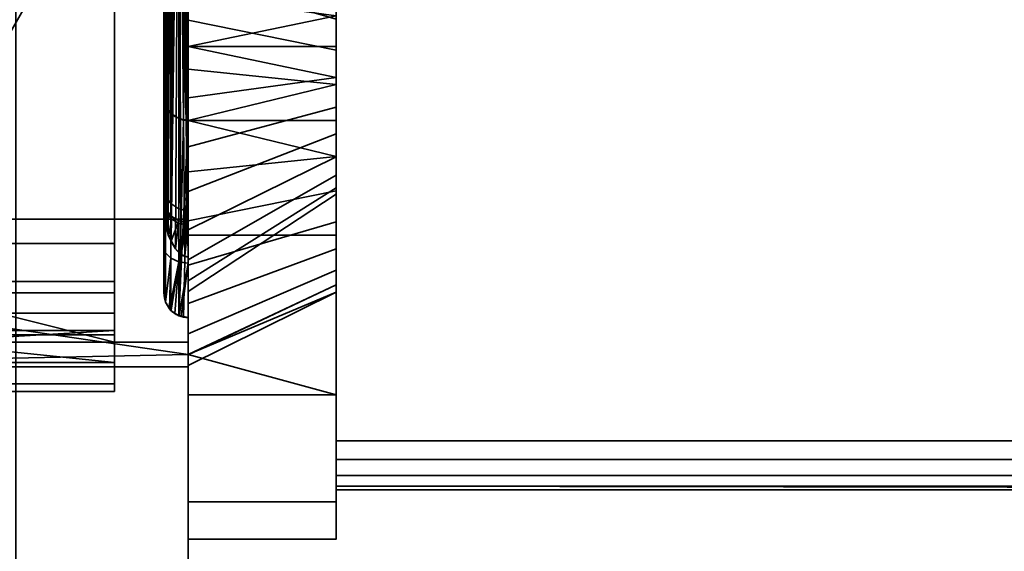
# Model space of a CAD drawing. Header units: millimetres. Extents: x -587 to 3688, y -115 to 120.
# Tile 86 of 246: x -412 to -392, y -39 to -28. Entities that reach past the tile are written whole.
import ezdxf

# ---------------------------------------------------------------- set-up
doc = ezdxf.new("R2010")
doc.units = ezdxf.units.MM
doc.layers.add('151', color=7, linetype='Continuous', true_color=0xffffff)

# ---------------------------------------------------------------- blocks, each defined once
blk = doc.blocks.new('UG_SURFACE_001')
at = {"layer": '151', "color": 252, "linetype": 'Continuous', "lineweight": 35}
for points in [[(587.5, -40, 2198), (587.5, 110, 2198), (-587.5, 110, 2198), (-587.5, -40, 2198)], [(-437.5, -40, 2048), (-437.5, 110, 2048), (437.5, 110, 2048), (437.5, -40, 2048)]]:
    blk.add_3dface(points, dxfattribs=at)
blk = doc.blocks.new('UG_SURFACE_008')
at = {"layer": '151', "color": 252, "linetype": 'Continuous', "lineweight": 35}
for points in [[(-409, -35.25, 1092.25), (-409, -19, 1092.25), (-409, -26.75, 1067), (-409, -35, 1067)], [(-409, -19, 1192), (-409, -32.5, 1148.5), (-409, -25.284, 1185.654), (-409, -24.245, 1187.455)], [(-409, -19, 1192), (-409, -23.5, 1145), (-409, -32.5, 1145), (-409, -32.5, 1148.5)], [(-409, -19, 1092.25), (-409, -35.25, 1092.25), (-409, -35.25, 1117.5), (-409, -32.5, 1117.5)], [(-409, -32.5, 1117.5), (-409, -32.5, 1121), (-409, -23.5, 1121), (-409, -19, 1092.25)], [(-420, -32.5, 1121), (-411, -23.5, 1121), (-409, -23.5, 1121), (-409, -32.5, 1121)], [(-411, -23.5, 1145), (-420, -32.5, 1145), (-409, -32.5, 1145), (-409, -23.5, 1145)], [(-420, -32.5, 1145), (-411, -23.5, 1145), (-411, -23.5, 1121), (-420, -32.5, 1121)], [(-356.025, -24, 1167.5), (-406, -24, 1167.5), (-406, -37, 1167.5), (-324, -37, 1167.5)], [(-324, -37, 1002.5), (-406, -37, 1002.5), (-406, -24, 1002.5), (-356.025, -24, 1002.5)], [(-406, -24, 1002.5), (-406, -37, 1002.5), (-406, -29.627, 982.948), (-406, -28.373, 982.948)], [(-406, -37, 1167.5), (-406, -24, 1167.5), (-406, -27.774, 1186.246), (-406, -29, 1185.986)], [(-409, -25.173, 967.761), (-406, -25.173, 967.761), (-406, -29, 967), (-409, -29, 967)], [(-409, -29, 1202), (-406, -29, 1202), (-406, -25.173, 1201.239), (-409, -25.173, 1201.239)], [(-409, -25.173, 967.761), (-409, -29, 967), (-409, -29, 975), (-409, -26.966, 975.432)], [(-409, -27.96, 1193.891), (-409, -29, 1194), (-409, -29, 1202), (-409, -25.173, 1201.239)], [(-356.025, -25, 1003.5), (-406, -25, 1003.5), (-406, -37, 1003.5), (-356.025, -37, 1003.5)], [(-356.025, -37, 1166.5), (-406, -37, 1166.5), (-406, -25, 1166.5), (-356.025, -25, 1166.5)], [(-406, -25, 1033.975), (-406, -29.771, 1016.428), (-406, -28.44, 1015.835)], [(-406, -37, 1033.975), (-406, -31.229, 1016.428), (-406, -29.771, 1016.428), (-406, -25, 1033.975)], [(-406, -37, 1126.75), (-406, -37, 1108.1), (-406, -25, 1110.1), (-406, -25, 1128.75)], [(-406, -25, 1091.25), (-406, -25, 1110.1), (-406, -37, 1108.1), (-406, -37, 1099.9)], [(-406, -25, 1033.975), (-406, -25, 1058.875), (-406, -37, 1033.975)], [(-406, -37, 1099.9), (-406, -37, 1093.25), (-406, -25, 1091.25)], [(-406, -25, 1128.75), (-406, -25, 1166.5), (-406, -37, 1166.5), (-406, -37, 1126.75)], [(-406, -25, 1058.875), (-406, -25, 1091.25), (-406, -37, 1093.25), (-406, -37, 1033.975)], [(-406, -37, 1003.5), (-406, -25, 1003.5), (-406, -30.5, 1009.496), (-406, -31.925, 1009.799)], [(-406, -27.896, 1010.655), (-406, -29.075, 1009.799), (-406, -25, 1003.5)], [(-406, -29.075, 1009.799), (-406, -30.5, 1009.496), (-406, -25, 1003.5)], [(-406, -29.627, 1191.948), (-406, -28.373, 1191.948), (-406, -25.173, 1201.239), (-406, -29, 1202)], [(-406, -27.774, 977.246), (-406, -29, 976.986), (-406, -29, 967), (-406, -25.173, 967.761)], [(-409, -26.966, 1184.432), (-409, -25.284, 1185.654), (-409, -32.5, 1148.5)], [(-409, -35, 1032), (-424, -35, 1032), (-424, -26.75, 1032), (-409, -26.75, 1032)], [(-409, -26.75, 1067), (-424, -26.75, 1067), (-424, -35, 1067), (-409, -35, 1067)], [(-409, -26.75, 1032), (-409, -29.46, 1017.891), (-409, -30.5, 1018)], [(-409, -30.5, 1018), (-409, -31.54, 1017.891), (-409, -35, 1032), (-409, -26.75, 1032)], [(-409, -26.75, 1032), (-409, -27.561, 1017.045), (-409, -29.46, 1017.891)], [(-406, -29.075, 1009.799), (-406, -27.896, 1010.655), (-409, -26.784, 1009.654), (-409, -28.466, 1008.432)], [(-409, -27.96, 984.891), (-409, -29, 985), (-409, -28.466, 1008.432), (-409, -26.784, 1009.654)], [(-406, -29, 1185.986), (-406, -27.774, 1186.246), (-409, -26.966, 1184.432), (-409, -29, 1184)], [(-406, -29, 976.986), (-406, -27.774, 977.246), (-409, -26.966, 975.432), (-409, -29, 975)], [(-409, -29, 1184), (-409, -26.966, 1184.432), (-409, -32.5, 1148.5)], [(-406, -28.44, 1015.835), (-406, -29.771, 1016.428), (-409, -29.46, 1017.891), (-409, -27.561, 1017.045)], [(-409, -29, 1194), (-409, -27.96, 1193.891), (-406, -28.373, 1191.948)], [(-409, -29, 985), (-409, -27.96, 984.891), (-406, -28.373, 982.948)], [(-406, -28.373, 1191.948), (-406, -29.627, 1191.948), (-409, -29, 1194)], [(-406, -28.373, 982.948), (-406, -29.627, 982.948), (-409, -29, 985)], [(-406, -30.5, 1009.496), (-406, -29.075, 1009.799), (-409, -28.466, 1008.432), (-409, -30.5, 1008)], [(-409, -30.5, 1008), (-409, -28.466, 1008.432), (-409, -29, 985), (-409, -30.04, 984.891)], [(-409, -29, 967), (-406, -29, 967), (-406, -32.827, 967.761), (-409, -32.827, 967.761)], [(-409, -32.827, 1201.239), (-406, -32.827, 1201.239), (-406, -29, 1202), (-409, -29, 1202)], [(-406, -29.627, 1191.948), (-409, -30.04, 1193.891), (-409, -29, 1194)], [(-406, -30.226, 1186.246), (-406, -29, 1185.986), (-409, -29, 1184), (-409, -31.034, 1184.432)], [(-406, -29.627, 982.948), (-409, -30.04, 984.891), (-409, -29, 985)], [(-406, -30.226, 977.246), (-406, -29, 976.986), (-409, -29, 975), (-409, -31.034, 975.432)], [(-409, -31.034, 975.432), (-409, -29, 975), (-409, -29, 967), (-409, -32.827, 967.761)], [(-409, -32.827, 1201.239), (-409, -29, 1202), (-409, -29, 1194), (-409, -30.04, 1193.891)], [(-409, -32.5, 1148.5), (-409, -35.25, 1148.5), (-409, -31.034, 1184.432), (-409, -29, 1184)], [(-406, -29, 1185.986), (-406, -37.383, 1167.424), (-406, -37, 1167.5)], [(-406, -29, 1185.986), (-406, -37.924, 1166.883), (-406, -37.707, 1167.207)], [(-406, -37.707, 1167.207), (-406, -37.383, 1167.424), (-406, -29, 1185.986)], [(-406, -37.924, 1166.883), (-406, -29, 1185.986), (-406, -30.226, 1186.246)], [(-406, -32.827, 967.761), (-406, -29, 967), (-406, -29, 976.986), (-406, -30.226, 977.246)], [(-406, -29, 1202), (-406, -32.827, 1201.239), (-406, -29.627, 1191.948)], [(-409, -30.5, 1018), (-409, -29.46, 1017.891), (-406, -29.771, 1016.428)], [(-406, -29.627, 1191.948), (-406, -30.772, 1191.439), (-409, -31.939, 1193.045), (-409, -30.04, 1193.891)], [(-406, -29.627, 982.948), (-406, -30.772, 982.439), (-409, -31.939, 984.045), (-409, -30.04, 984.891)], [(-406, -29.771, 1016.428), (-406, -31.229, 1016.428), (-409, -30.5, 1018)], [(-406, -30.772, 982.439), (-406, -29.627, 982.948), (-406, -37, 1002.5), (-406, -37.383, 1002.576)], [(-406, -30.772, 1191.439), (-406, -29.627, 1191.948), (-406, -32.827, 1201.239), (-406, -36.071, 1199.071)], [(-409, -30.04, 984.891), (-409, -31.939, 984.045), (-409, -32.534, 1008.432), (-409, -30.5, 1008)], [(-409, -30.04, 1193.891), (-409, -31.939, 1193.045), (-409, -35.25, 1199.62), (-409, -32.827, 1201.239)], [(-406, -31.24, 1186.983), (-406, -30.226, 1186.246), (-409, -31.034, 1184.432), (-409, -32.716, 1185.654)], [(-406, -31.24, 977.983), (-406, -30.226, 977.246), (-409, -31.034, 975.432), (-409, -32.716, 976.654)], [(-406, -37.924, 1166.883), (-406, -30.226, 1186.246), (-406, -31.24, 1186.983)], [(-406, -30.226, 977.246), (-406, -31.24, 977.983), (-406, -38.239, 973.173), (-406, -36.071, 969.929)], [(-406, -36.071, 969.929), (-406, -32.827, 967.761), (-406, -30.226, 977.246)], [(-406, -31.229, 1016.428), (-409, -31.54, 1017.891), (-409, -30.5, 1018)], [(-406, -31.925, 1009.799), (-406, -30.5, 1009.496), (-409, -30.5, 1008), (-409, -32.534, 1008.432)], [(-406, -30.772, 1191.439), (-406, -31.61, 1190.507), (-409, -33.33, 1191.5), (-409, -31.939, 1193.045)], [(-406, -30.772, 982.439), (-406, -31.61, 981.507), (-409, -33.33, 982.5), (-409, -31.939, 984.045)], [(-406, -30.772, 982.439), (-406, -37.383, 1002.576), (-406, -37.707, 1002.793)], [(-406, -36.071, 1199.071), (-406, -38.239, 1195.827), (-406, -31.61, 1190.507), (-406, -30.772, 1191.439)], [(-406, -31.61, 981.507), (-406, -30.772, 982.439), (-406, -37.924, 1003.117)], [(-406, -37.707, 1002.793), (-406, -37.924, 1003.117), (-406, -30.772, 982.439)], [(-409, -32.716, 976.654), (-409, -31.034, 975.432), (-409, -32.827, 967.761), (-409, -35.25, 969.38)], [(-409, -35.25, 1148.5), (-409, -32.716, 1185.654), (-409, -31.034, 1184.432)], [(-406, -31.229, 1016.428), (-406, -32.56, 1015.835), (-409, -33.439, 1017.045), (-409, -31.54, 1017.891)], [(-406, -31.867, 1188.069), (-406, -31.24, 1186.983), (-409, -32.716, 1185.654), (-409, -33.755, 1187.455)], [(-406, -31.867, 979.069), (-406, -31.24, 977.983), (-409, -32.716, 976.654), (-409, -33.755, 978.455)], [(-406, -32.56, 1015.835), (-406, -31.229, 1016.428), (-406, -37, 1033.975)], [(-406, -37.924, 1166.883), (-406, -31.24, 1186.983), (-406, -31.867, 1188.069)], [(-406, -39, 977), (-406, -38.239, 973.173), (-406, -31.24, 977.983), (-406, -31.867, 979.069)], [(-409, -31.54, 1017.891), (-409, -33.439, 1017.045), (-409, -35, 1032)], [(-406, -31.61, 1190.507), (-406, -31.998, 1189.315), (-409, -33.973, 1189.523), (-409, -33.33, 1191.5)], [(-406, -31.61, 981.507), (-406, -31.998, 980.315), (-409, -33.973, 980.523), (-409, -33.33, 982.5)], [(-406, -39, 977), (-406, -31.998, 980.315), (-406, -31.61, 981.507), (-406, -37.924, 1003.117)], [(-406, -31.998, 1189.315), (-406, -31.61, 1190.507), (-406, -38.239, 1195.827), (-406, -39, 1192)], [(-406, -31.998, 1189.315), (-406, -31.867, 1188.069), (-409, -33.755, 1187.455), (-409, -33.973, 1189.523)], [(-406, -31.998, 980.315), (-406, -31.867, 979.069), (-409, -33.755, 978.455), (-409, -33.973, 980.523)], [(-406, -33.104, 1010.655), (-406, -31.925, 1009.799), (-409, -32.534, 1008.432), (-409, -34.216, 1009.654)], [(-409, -34.216, 1009.654), (-409, -31.939, 984.045), (-409, -33.33, 982.5)], [(-409, -31.939, 984.045), (-409, -34.216, 1009.654), (-409, -32.534, 1008.432)], [(-409, -31.939, 1193.045), (-409, -33.33, 1191.5), (-409, -35.25, 1199.62)], [(-406, -37.924, 1166.883), (-406, -31.867, 1188.069), (-406, -39, 1192)], [(-406, -39, 977), (-406, -31.867, 979.069), (-406, -31.998, 980.315)], [(-406, -31.867, 1188.069), (-406, -31.998, 1189.315), (-406, -39, 1192)], [(-406, -37, 1003.5), (-406, -31.925, 1009.799), (-406, -33.104, 1010.655)], [(-421, -33.5, 1117.5), (-420, -32.5, 1117.5), (-409, -32.5, 1117.5), (-409, -35.25, 1117.5)], [(-421, -35.5, 1148.5), (-409, -35.25, 1148.5), (-409, -32.5, 1148.5), (-420, -32.5, 1148.5)], [(-420, -32.5, 1117.5), (-420, -32.5, 1121), (-409, -32.5, 1121), (-409, -32.5, 1117.5)], [(-420, -32.5, 1145), (-420, -32.5, 1148.5), (-409, -32.5, 1148.5), (-409, -32.5, 1145)], [(-406, -32.56, 1015.835), (-406, -33.535, 1014.752), (-409, -34.83, 1015.5), (-409, -33.439, 1017.045)], [(-406, -37, 1033.975), (-406, -37, 1013.575), (-406, -33.535, 1014.752), (-406, -32.56, 1015.835)], [(-409, -35.25, 969.38), (-409, -33.755, 978.455), (-409, -32.716, 976.654)], [(-409, -33.755, 1187.455), (-409, -32.716, 1185.654), (-409, -35.25, 1148.5)], [(-409, -35.25, 969.38), (-409, -32.827, 967.761), (-406, -32.827, 967.761), (-406, -36.071, 969.929)], [(-406, -36.071, 1199.071), (-406, -32.827, 1201.239), (-409, -32.827, 1201.239), (-409, -35.25, 1199.62)], [(-406, -33.833, 1011.917), (-406, -33.104, 1010.655), (-409, -34.216, 1009.654), (-409, -35.25, 1011.446)], [(-406, -33.104, 1010.655), (-406, -33.833, 1011.917), (-406, -37, 1013.575), (-406, -37, 1003.5)], [(-409, -33.33, 982.5), (-409, -33.973, 980.523), (-409, -34.216, 1009.654)], [(-409, -33.33, 1191.5), (-409, -33.973, 1189.523), (-409, -35.25, 1199.62)], [(-409, -35.25, 1117.5), (-421, -35.5, 1117.5), (-421, -33.5, 1117.5)], [(-409, -33.439, 1017.045), (-409, -34.83, 1015.5), (-409, -35, 1032)], [(-409, -35.25, 1014.208), (-409, -34.83, 1015.5), (-406, -33.535, 1014.752), (-406, -33.985, 1013.366)], [(-406, -37, 1013.575), (-406, -33.985, 1013.366), (-406, -33.535, 1014.752)], [(-409, -33.973, 980.523), (-409, -33.755, 978.455), (-409, -35.25, 969.38)], [(-409, -35.25, 1148.5), (-409, -35.25, 1199.62), (-409, -33.973, 1189.523), (-409, -33.755, 1187.455)], [(-406, -33.985, 1013.366), (-406, -33.833, 1011.917), (-409, -35.255, 1011.455), (-409, -35.473, 1013.523)], [(-409, -35.25, 1011.446), (-409, -35.255, 1011.455), (-406, -33.833, 1011.917)], [(-409, -35.25, 969.38), (-409, -34.216, 1009.654), (-409, -33.973, 980.523)], [(-406, -33.985, 1013.366), (-409, -35.473, 1013.523), (-409, -35.25, 1014.208)], [(-406, -33.833, 1011.917), (-406, -33.985, 1013.366), (-406, -37, 1013.575)], [(-409, -35.25, 969.38), (-409, -35.25, 1011.446), (-409, -34.216, 1009.654)], [(-409, -34.83, 1015.5), (-409, -35.25, 1014.208), (-409, -35, 1032)], [(-409, -35, 1067), (-424, -35, 1067), (-424, -35, 1032), (-409, -35, 1032)], [(-409, -35.25, 1014.208), (-409, -35.25, 1092.25), (-409, -35, 1067), (-409, -35, 1032)], [(-409, -35.25, 1117.5), (-409, -35.5, 1117.5), (-421, -35.5, 1117.5)], [(-421, -35.5, 1148.5), (-409, -35.5, 1148.5), (-409, -35.25, 1148.5)], [(-406, -36.071, 969.929), (-409, -36.071, 969.929), (-409, -35.25, 969.38)], [(-409, -35.25, 1199.62), (-409, -36.071, 1199.071), (-406, -36.071, 1199.071)], [(-409, -35.25, 969.38), (-409, -36.071, 969.929), (-409, -38.239, 973.173), (-409, -39, 977)], [(-409, -39, 1092.25), (-409, -35.25, 1092.25), (-409, -35.25, 1014.208), (-409, -35.473, 1013.523)], [(-409, -35.25, 1199.62), (-409, -35.25, 1148.5), (-409, -35.5, 1148.5), (-409, -39, 1192)], [(-409, -39, 1192), (-409, -38.239, 1195.827), (-409, -36.071, 1199.071), (-409, -35.25, 1199.62)], [(-409, -35.5, 1117.5), (-409, -35.25, 1117.5), (-409, -35.25, 1092.25), (-409, -39, 1092.25)], [(-409, -39, 977), (-409, -35.255, 1011.455), (-409, -35.25, 1011.446), (-409, -35.25, 969.38)], [(-409, -35.473, 1013.523), (-409, -35.255, 1011.455), (-409, -39, 977)], [(-409, -35.5, 1148.5), (-421, -35.5, 1148.5), (-421, -35.5, 1117.5), (-409, -35.5, 1117.5)], [(-409, -39, 977), (-409, -39, 1092.25), (-409, -35.473, 1013.523)], [(-409, -39, 1092.25), (-409, -39, 1192), (-409, -35.5, 1148.5), (-409, -35.5, 1117.5)], [(-409, -36.071, 969.929), (-406, -36.071, 969.929), (-406, -38.239, 973.173), (-409, -38.239, 973.173)], [(-409, -38.239, 1195.827), (-406, -38.239, 1195.827), (-406, -36.071, 1199.071), (-409, -36.071, 1199.071)], [(-324, -37, 1167.5), (-406, -37, 1167.5), (-406, -37.383, 1167.424), (-324.032, -37.383, 1167.424)], [(-324.032, -37.383, 1002.576), (-406, -37.383, 1002.576), (-406, -37, 1002.5), (-324, -37, 1002.5)], [(-406, -37, 1013.575), (-406, -37, 1033.975), (-366.68, -37, 1023.887), (-366.519, -37, 1022.357)], [(-406, -37, 1033.975), (-365.175, -37, 1026.493), (-366.204, -37, 1025.35)], [(-366.204, -37, 1025.35), (-366.68, -37, 1023.887), (-406, -37, 1033.975)], [(-406, -37, 1013.575), (-365.75, -37, 1021.024), (-364.505, -37, 1020.12)], [(-363.769, -37, 1027.119), (-365.175, -37, 1026.493), (-406, -37, 1033.975), (-356.025, -37, 1033.975)], [(-366.519, -37, 1022.357), (-365.75, -37, 1021.024), (-406, -37, 1013.575)], [(-364.505, -37, 1020.12), (-363, -37, 1019.8), (-356.025, -37, 1013.575), (-406, -37, 1013.575)], [(-406, -37, 1099.9), (-406, -37, 1108.1), (-366.68, -37, 1104.387), (-366.519, -37, 1102.857)], [(-406, -37, 1108.1), (-365.175, -37, 1106.993), (-366.204, -37, 1105.85)], [(-406, -37, 1108.1), (-356.025, -37, 1108.1), (-363, -37, 1107.7)], [(-406, -37, 1099.9), (-364.505, -37, 1100.62), (-363, -37, 1100.3)], [(-366.204, -37, 1105.85), (-366.68, -37, 1104.387), (-406, -37, 1108.1)], [(-363, -37, 1107.7), (-363.769, -37, 1107.619), (-406, -37, 1108.1)], [(-406, -37, 1099.9), (-365.75, -37, 1101.524), (-364.505, -37, 1100.62)], [(-363.769, -37, 1107.619), (-365.175, -37, 1106.993), (-406, -37, 1108.1)], [(-366.519, -37, 1102.857), (-365.75, -37, 1101.524), (-406, -37, 1099.9)], [(-363, -37, 1100.3), (-356.025, -37, 1099.9), (-406, -37, 1099.9)], [(-356.025, -37, 1166.5), (-356.025, -37, 1126.75), (-406, -37, 1126.75), (-406, -37, 1166.5)], [(-356.025, -37, 1126.75), (-356.025, -37, 1108.1), (-406, -37, 1108.1), (-406, -37, 1126.75)], [(-356.025, -37, 1099.9), (-356.025, -37, 1093.25), (-406, -37, 1093.25), (-406, -37, 1099.9)], [(-356.025, -37, 1093.25), (-356.025, -37, 1033.975), (-406, -37, 1033.975), (-406, -37, 1093.25)], [(-356.025, -37, 1013.575), (-356.025, -37, 1003.5), (-406, -37, 1003.5), (-406, -37, 1013.575)], [(-324.032, -37.383, 1167.424), (-406, -37.383, 1167.424), (-406, -37.707, 1167.207), (-324.121, -37.707, 1167.207)], [(-324.121, -37.707, 1002.793), (-406, -37.707, 1002.793), (-406, -37.383, 1002.576), (-324.032, -37.383, 1002.576)], [(-324.121, -37.707, 1167.207), (-406, -37.707, 1167.207), (-406, -37.924, 1166.883), (-324.256, -37.924, 1166.883)], [(-324.256, -37.924, 1003.117), (-406, -37.924, 1003.117), (-406, -37.707, 1002.793), (-324.121, -37.707, 1002.793)], [(-324.256, -37.924, 1166.883), (-406, -37.924, 1166.883), (-406, -38, 1166.5), (-356.025, -38, 1166.5)], [(-406, -37.924, 1003.117), (-352.625, -38, 1003.5), (-356.025, -38, 1003.5)], [(-406, -37.924, 1003.117), (-324.256, -37.924, 1003.117), (-350.75, -38, 1003.5), (-352.625, -38, 1003.5)], [(-356.025, -38, 1003.5), (-406, -38, 1003.5), (-406, -37.924, 1003.117)], [(-406, -39, 1192), (-406, -38, 1166.5), (-406, -37.924, 1166.883)], [(-406, -37.924, 1003.117), (-406, -38, 1003.5), (-406, -39, 977)], [(-356.025, -38, 1033.975), (-406, -38, 1033.975), (-365.175, -38, 1026.493), (-363.769, -38, 1027.119)], [(-406, -38, 1033.975), (-366.68, -38, 1023.887), (-366.204, -38, 1025.35)], [(-406, -38, 1013.575), (-365.75, -38, 1021.024), (-366.519, -38, 1022.357)], [(-366.519, -38, 1022.357), (-366.68, -38, 1023.887), (-406, -38, 1033.975), (-406, -38, 1013.575)], [(-366.204, -38, 1025.35), (-365.175, -38, 1026.493), (-406, -38, 1033.975)], [(-406, -38, 1013.575), (-356.025, -38, 1013.575), (-363, -38, 1019.8), (-364.505, -38, 1020.12)], [(-364.505, -38, 1020.12), (-365.75, -38, 1021.024), (-406, -38, 1013.575)], [(-356.025, -38, 1110.1), (-406, -38, 1110.1), (-363.769, -38, 1107.619), (-363, -38, 1107.7)], [(-406, -38, 1110.1), (-365.175, -38, 1106.993), (-363.769, -38, 1107.619)], [(-406, -38, 1110.1), (-366.68, -38, 1104.387), (-366.204, -38, 1105.85)], [(-406, -38, 1097.9), (-365.75, -38, 1101.524), (-366.519, -38, 1102.857)], [(-366.519, -38, 1102.857), (-366.68, -38, 1104.387), (-406, -38, 1110.1), (-406, -38, 1097.9)], [(-366.204, -38, 1105.85), (-365.175, -38, 1106.993), (-406, -38, 1110.1)], [(-406, -38, 1097.9), (-356.025, -38, 1097.9), (-363, -38, 1100.3), (-364.505, -38, 1100.62)], [(-364.505, -38, 1100.62), (-365.75, -38, 1101.524), (-406, -38, 1097.9)], [(-406, -38, 1166.5), (-406, -38, 1128.75), (-356.025, -38, 1128.75), (-356.025, -38, 1166.5)], [(-406, -38, 1128.75), (-406, -38, 1110.1), (-356.025, -38, 1110.1), (-356.025, -38, 1128.75)], [(-406, -38, 1097.9), (-406, -38, 1091.25), (-356.025, -38, 1091.25), (-356.025, -38, 1097.9)], [(-406, -38, 1091.25), (-406, -38, 1033.975), (-356.025, -38, 1033.975), (-356.025, -38, 1091.25)], [(-406, -38, 1013.575), (-406, -38, 1003.5), (-356.025, -38, 1003.5), (-356.025, -38, 1013.575)], [(-406, -39, 1192), (-406, -39, 977), (-406, -38, 1033.975), (-406, -38, 1091.25)], [(-406, -39, 1192), (-406, -38, 1097.9), (-406, -38, 1110.1)], [(-406, -39, 977), (-406, -38, 1013.575), (-406, -38, 1033.975)], [(-406, -38, 1110.1), (-406, -38, 1128.75), (-406, -39, 1192)], [(-406, -39, 977), (-406, -38, 1003.5), (-406, -38, 1013.575)], [(-406, -38, 1091.25), (-406, -38, 1097.9), (-406, -39, 1192)], [(-406, -38, 1128.75), (-406, -38, 1166.5), (-406, -39, 1192)], [(-409, -38.239, 973.173), (-406, -38.239, 973.173), (-406, -39, 977), (-409, -39, 977)], [(-409, -39, 1192), (-406, -39, 1192), (-406, -38.239, 1195.827), (-409, -38.239, 1195.827)], [(-406, -39, 1192), (-409, -39, 1192), (-409, -39, 1092.25)], [(-409, -39, 1092.25), (-409, -39, 977), (-406, -39, 977), (-406, -39, 1192)]]:
    blk.add_3dface(points, dxfattribs=at)
blk = doc.blocks.new('UG_SURFACE_009')
at = {"layer": '151', "color": 43, "linetype": 'Continuous', "lineweight": 35}
for points in [[(-409, 0, 2017), (-409, -49, 2017), (409, -49, 2017), (409, 0, 2017)], [(-409, -49, 2017), (-409, 0, 2017), (-409, -20.732, 30.5), (-409, -33.268, 30.5)], [(-409, -47), (-409, -2), (409, -2), (409, -47)], [(-409, -2), (-409, -47), (-409, -30.5, 12.5), (-409, -23.5, 12.5)], [(-409.155, -20.788, 30.475), (-409.19, -20.824, 30.459), (-409, -33.268, 30.5)], [(-409.074, -20.745, 30.495), (-409.155, -20.788, 30.475), (-409, -33.268, 30.5)], [(-409, -33.268, 30.5), (-409, -20.732, 30.5), (-409.074, -20.745, 30.495)], [(-409.5, -24, 24), (-409.5, -30, 24), (-409.5, -21.833, 26.521), (-409.5, -20.949, 25.247)], [(-409.263, -20.898, 30.425), (-409.347, -21.06, 30.347), (-409.347, -32.94, 30.347), (-409.346, -32.941, 30.347)], [(-409.19, -20.824, 30.459), (-409.346, -32.941, 30.347), (-409.263, -33.102, 30.425)], [(-409.346, -32.941, 30.347), (-409.19, -20.824, 30.459), (-409.263, -20.898, 30.425)], [(-409.263, -33.102, 30.425), (-409.19, -33.176, 30.459), (-409.19, -20.824, 30.459)], [(-409.19, -20.824, 30.459), (-409.155, -33.212, 30.475), (-409.074, -33.255, 30.495)], [(-409.19, -20.824, 30.459), (-409.19, -33.176, 30.459), (-409.155, -33.212, 30.475)], [(-409.074, -33.255, 30.495), (-409, -33.268, 30.5), (-409.19, -20.824, 30.459)], [(-409.347, -21.06, 30.347), (-409.441, -32.638, 30.186), (-409.407, -32.825, 30.29)], [(-409.441, -32.638, 30.186), (-409.347, -21.06, 30.347), (-409.407, -21.175, 30.29)], [(-409.407, -21.175, 30.29), (-409.441, -21.362, 30.186), (-409.441, -32.638, 30.186)], [(-409.407, -32.825, 30.29), (-409.347, -32.94, 30.347), (-409.347, -21.06, 30.347)], [(-409.441, -32.634, 30.184), (-409.441, -21.366, 30.184), (-409.5, -21.693, 30.002)], [(-409.441, -21.362, 30.186), (-409.441, -21.366, 30.184), (-409.441, -32.634, 30.184), (-409.441, -32.638, 30.186)], [(-409.5, -21.693, 30.002), (-409.5, -21.697, 30), (-409.5, -32.303, 30), (-409.5, -32.307, 30.002)], [(-409.5, -32.307, 30.002), (-409.441, -32.634, 30.184), (-409.5, -21.693, 30.002)], [(-409.5, -30, 24), (-409.5, -21.697, 30), (-409.5, -21.897, 29.563)], [(-409.5, -21.697, 30), (-409.5, -31.835, 28.036), (-409.5, -32.103, 29.563)], [(-409.5, -21.697, 30), (-409.5, -30, 24), (-409.5, -32.167, 26.521), (-409.5, -31.835, 28.036)], [(-409.5, -32.103, 29.563), (-409.5, -32.303, 30), (-409.5, -21.697, 30)], [(-409.5, -22.165, 28.036), (-409.5, -21.833, 26.521), (-409.5, -30, 24)], [(-409.5, -21.897, 29.563), (-409.5, -22.165, 28.036), (-409.5, -30, 24)], [(-409.191, -23.538, 12.538), (-409.191, -30.462, 12.538), (-409.354, -30.354, 12.646), (-409.354, -23.646, 12.646)], [(-409.098, -30.49, 12.51), (-409.191, -30.462, 12.538), (-409.191, -23.538, 12.538), (-409.098, -23.51, 12.51)], [(-409, -23.5, 12.5), (-409, -30.5, 12.5), (-409.098, -30.49, 12.51)], [(-409.098, -23.51, 12.51), (-409, -23.5, 12.5), (-409.098, -30.49, 12.51)], [(-409.354, -23.646, 12.646), (-409.354, -30.354, 12.646), (-409.462, -30.191, 12.809), (-409.462, -23.809, 12.809)], [(-409.462, -23.809, 12.809), (-409.462, -30.191, 12.809), (-409.5, -30, 13), (-409.5, -24, 13)], [(-409.5, -24, 24), (-409.5, -24, 13), (-409.5, -30, 13), (-409.5, -30, 24)], [(-409.5, -30, 24), (-409.5, -30, 13), (-409.462, -30.191, 12.809), (-409.462, -30.191, 23.809)], [(-409.5, -30, 24), (-409.5, -34, 24), (-409.5, -34, 24.565), (-409.5, -33.051, 25.247)], [(-409.5, -33.051, 25.247), (-409.5, -32.167, 26.521), (-409.5, -30, 24)], [(-409.5, -34, 24), (-409.5, -30, 24), (-409.462, -30.191, 23.809), (-409.462, -34.191, 23.809)], [(-409.462, -30.191, 23.809), (-409.462, -30.191, 12.809), (-409.354, -30.354, 12.646), (-409.354, -30.354, 23.646)], [(-409.462, -34.191, 23.809), (-409.462, -30.191, 23.809), (-409.354, -30.354, 23.646), (-409.354, -34.354, 23.646)], [(-409.354, -30.354, 23.646), (-409.354, -30.354, 12.646), (-409.191, -30.462, 12.538), (-409.191, -30.462, 23.538)], [(-409.354, -34.354, 23.646), (-409.354, -30.354, 23.646), (-409.191, -30.462, 23.538), (-409.191, -34.462, 23.538)], [(-409, -30.5, 23.5), (-409.098, -30.49, 23.51), (-409.191, -30.462, 12.538)], [(-409.191, -30.462, 12.538), (-409.098, -30.49, 12.51), (-409, -30.5, 23.5)], [(-409.098, -30.49, 23.51), (-409.191, -30.462, 23.538), (-409.191, -30.462, 12.538)], [(-409.191, -34.462, 23.538), (-409.191, -30.462, 23.538), (-409.098, -30.49, 23.51)], [(-409.191, -34.462, 23.538), (-409.098, -30.49, 23.51), (-409, -30.5, 23.5)], [(-409, -30.5, 23.5), (-409.098, -34.49, 23.51), (-409.191, -34.462, 23.538)], [(-409.098, -30.49, 12.51), (-409, -30.5, 12.5), (-409, -30.5, 23.5)], [(-409, -30.5, 23.5), (-409, -34.5, 23.5), (-409.098, -34.49, 23.51)], [(-409, -34.5, 23.5), (-409, -30.5, 23.5), (-409, -30.5, 12.5)], [(-409, -30.5, 12.5), (-409, -47), (-409, -49, 2), (-409, -34.5, 23.5)], [(-409.5, -32.103, 29.563), (-409.5, -31.835, 28.036), (-409.462, -32.026, 28.04), (-409.462, -32.282, 29.494)], [(-409.5, -31.835, 28.036), (-409.5, -32.167, 26.521), (-409.462, -32.342, 26.598), (-409.462, -32.026, 28.04)], [(-409.5, -32.103, 29.563), (-409.441, -32.634, 30.184), (-409.5, -32.307, 30.002)], [(-409.441, -32.634, 30.184), (-409.5, -32.103, 29.563), (-409.462, -32.282, 29.494)], [(-409.5, -32.307, 30.002), (-409.5, -32.303, 30), (-409.5, -32.103, 29.563)], [(-409.5, -32.167, 26.521), (-409.5, -33.051, 25.247), (-409.462, -33.184, 25.384), (-409.462, -32.342, 26.598)], [(-409.462, -32.282, 29.494), (-409.462, -32.026, 28.04), (-409.354, -32.188, 28.044), (-409.354, -32.433, 29.436)], [(-409.462, -32.026, 28.04), (-409.462, -32.342, 26.598), (-409.354, -32.491, 26.663), (-409.354, -32.188, 28.044)], [(-409.354, -32.433, 29.436), (-409.354, -32.188, 28.044), (-409.191, -32.296, 28.046), (-409.191, -32.534, 29.397)], [(-409.354, -32.188, 28.044), (-409.354, -32.491, 26.663), (-409.191, -32.59, 26.706), (-409.191, -32.296, 28.046)], [(-409.462, -32.282, 29.494), (-409.347, -32.94, 30.347), (-409.407, -32.825, 30.29)], [(-409.347, -32.94, 30.347), (-409.462, -32.282, 29.494), (-409.354, -32.433, 29.436)], [(-409.407, -32.825, 30.29), (-409.441, -32.638, 30.186), (-409.462, -32.282, 29.494)], [(-409.462, -32.282, 29.494), (-409.441, -32.638, 30.186), (-409.441, -32.634, 30.184)], [(-409.462, -32.342, 26.598), (-409.462, -33.184, 25.384), (-409.354, -33.297, 25.501), (-409.354, -32.491, 26.663)], [(-409.191, -32.534, 29.397), (-409.191, -32.296, 28.046), (-409, -32.334, 28.047), (-409, -32.57, 29.383)], [(-409.191, -32.296, 28.046), (-409.191, -32.59, 26.706), (-409, -32.625, 26.721), (-409, -32.334, 28.047)], [(-409, -32.57, 29.383), (-409, -32.334, 28.047), (-409, -32.625, 26.721), (-409, -33.398, 25.606)], [(-409.354, -32.433, 29.436), (-409.346, -32.941, 30.347), (-409.347, -32.94, 30.347)], [(-409.346, -32.941, 30.347), (-409.354, -32.433, 29.436), (-409.191, -32.534, 29.397)], [(-409.354, -32.491, 26.663), (-409.354, -33.297, 25.501), (-409.191, -33.372, 25.579), (-409.191, -32.59, 26.706)], [(-409.191, -32.534, 29.397), (-409.263, -33.102, 30.425), (-409.346, -32.941, 30.347)], [(-409.191, -32.534, 29.397), (-409.19, -33.176, 30.459), (-409.263, -33.102, 30.425)], [(-409.191, -32.534, 29.397), (-409.19, -33.176, 30.459), (-409.19, -33.176, 30.459)], [(-409.19, -33.176, 30.459), (-409.191, -32.534, 29.397), (-409, -32.57, 29.383)], [(-409.191, -32.59, 26.706), (-409.191, -33.372, 25.579), (-409, -33.398, 25.606), (-409, -32.625, 26.721)], [(-409, -32.57, 29.383), (-409.155, -33.212, 30.475), (-409.19, -33.176, 30.459)], [(-409.074, -33.255, 30.495), (-409.155, -33.212, 30.475), (-409, -32.57, 29.383)], [(-409, -32.57, 29.383), (-409, -33.268, 30.5), (-409.074, -33.255, 30.495)], [(-409, -33.398, 25.606), (-409, -33.268, 30.5), (-409, -32.57, 29.383)], [(-409.462, -33.184, 25.384), (-409.5, -33.051, 25.247), (-409.5, -34, 24.565)], [(-409.462, -33.184, 25.384), (-409.5, -34.004, 24.567), (-409.464, -34.185, 24.68)], [(-409.5, -34, 24.565), (-409.5, -34.004, 24.567), (-409.462, -33.184, 25.384)], [(-409.464, -34.185, 24.68), (-409.461, -34.191, 24.683), (-409.462, -33.184, 25.384)], [(-409.354, -33.297, 25.501), (-409.462, -33.184, 25.384), (-409.461, -34.191, 24.683)], [(-409.461, -34.191, 24.683), (-409.461, -34.191, 24.683), (-409.462, -33.184, 25.384)], [(-409.461, -34.191, 24.683), (-409.382, -34.323, 24.767), (-409.354, -33.297, 25.501)], [(-409.191, -33.372, 25.579), (-409.354, -33.297, 25.501), (-409.382, -34.323, 24.767)], [(-409.382, -34.323, 24.767), (-409.351, -34.35, 24.785), (-409.191, -33.372, 25.579)], [(-409.191, -33.372, 25.579), (-409.351, -34.35, 24.785), (-409.274, -34.418, 24.83)], [(-409.274, -34.418, 24.83), (-409.189, -34.458, 24.856), (-409.191, -33.372, 25.579)], [(-409, -33.398, 25.606), (-409.191, -33.372, 25.579), (-409.189, -34.458, 24.856)], [(-409.189, -34.458, 24.856), (-409.189, -34.458, 24.856), (-409.191, -33.372, 25.579)], [(-409, -49, 2), (-409, -49, 2017), (-409, -33.268, 30.5), (-409, -34.5, 24.884)], [(-409, -33.398, 25.606), (-409, -34.5, 24.884), (-409, -33.268, 30.5)], [(-409.189, -34.458, 24.856), (-409.145, -34.478, 24.87), (-409, -33.398, 25.606)], [(-409.145, -34.478, 24.87), (-409, -34.5, 24.884), (-409, -33.398, 25.606)], [(-409.5, -34.004, 24.567), (-409.5, -34, 24.565), (-409.5, -34, 24)], [(-409.5, -34, 24), (-409.462, -34.191, 23.809), (-409.5, -34.004, 24.567)], [(-409.464, -34.185, 24.68), (-409.5, -34.004, 24.567), (-409.462, -34.191, 23.809)], [(-409.462, -34.191, 23.809), (-409.461, -34.191, 24.683), (-409.464, -34.185, 24.68)], [(-409.461, -34.191, 24.683), (-409.461, -34.191, 24.683), (-409.462, -34.191, 23.809), (-409.354, -34.354, 23.646)], [(-409.382, -34.323, 24.767), (-409.461, -34.191, 24.683), (-409.354, -34.354, 23.646)], [(-409.354, -34.354, 23.646), (-409.351, -34.35, 24.785), (-409.382, -34.323, 24.767)], [(-409.274, -34.418, 24.83), (-409.351, -34.35, 24.785), (-409.354, -34.354, 23.646)], [(-409.354, -34.354, 23.646), (-409.191, -34.462, 23.538), (-409.274, -34.418, 24.83)], [(-409.191, -34.462, 23.538), (-409.189, -34.458, 24.856), (-409.274, -34.418, 24.83)], [(-409.189, -34.458, 24.856), (-409.189, -34.458, 24.856), (-409.191, -34.462, 23.538), (-409.098, -34.49, 23.51)], [(-409.145, -34.478, 24.87), (-409.189, -34.458, 24.856), (-409, -34.5, 23.5)], [(-409.098, -34.49, 23.51), (-409, -34.5, 23.5), (-409.189, -34.458, 24.856)], [(-409, -34.5, 23.5), (-409, -34.5, 24.884), (-409.145, -34.478, 24.87)], [(-409, -34.5, 24.884), (-409, -34.5, 23.5), (-409, -49, 2)]]:
    blk.add_3dface(points, dxfattribs=at)
blk = doc.blocks.new('UG_SURFACE_014')
at = {"layer": '151', "color": 6, "linetype": 'Continuous', "lineweight": 35}
for points in [[(-410.5, -22.152, 1026.235), (-415.5, -22.152, 1026.235), (-415.5, -22, 1027), (-410.5, -22, 1027)], [(-410.5, -22, 1027), (-415.5, -22, 1027), (-415.5, -22, 1073), (-410.5, -22, 1073)], [(-410.5, -22, 1073), (-415.5, -22, 1073), (-415.5, -22.152, 1073.765), (-410.5, -22.152, 1073.765)], [(-415.5, -35, 1027), (-415.5, -22, 1027), (-415.5, -24, 1025), (-415.5, -33, 1025)], [(-415.5, -22, 1027), (-415.5, -22.152, 1026.235), (-415.5, -22.586, 1025.586), (-415.5, -23.235, 1025.152)], [(-415.5, -23.235, 1025.152), (-415.5, -24, 1025), (-415.5, -22, 1027)], [(-415.5, -35, 1027), (-415.5, -35, 1040.566), (-415.5, -22, 1027)], [(-415.5, -35, 1040.566), (-415.5, -34, 1050), (-415.5, -22, 1073), (-415.5, -22, 1027)], [(-415.5, -22.152, 1073.765), (-415.5, -22, 1073), (-415.5, -34, 1050)], [(-410.5, -22.586, 1025.586), (-415.5, -22.586, 1025.586), (-415.5, -22.152, 1026.235), (-410.5, -22.152, 1026.235)], [(-410.5, -22.152, 1073.765), (-415.5, -22.152, 1073.765), (-415.5, -22.586, 1074.414), (-410.5, -22.586, 1074.414)], [(-415.5, -34, 1050), (-415.5, -23.235, 1074.848), (-415.5, -22.586, 1074.414), (-415.5, -22.152, 1073.765)], [(-410.5, -22, 1027), (-410.5, -24, 1025), (-410.5, -23.235, 1025.152)], [(-410.5, -35, 1073), (-410.5, -22, 1073), (-410.5, -24, 1075), (-410.5, -33, 1075)], [(-410.5, -22, 1073), (-410.5, -22.152, 1073.765), (-410.5, -22.586, 1074.414), (-410.5, -23.235, 1074.848)], [(-410.5, -22, 1027), (-410.5, -35, 1027), (-410.5, -33, 1025), (-410.5, -24, 1025)], [(-410.5, -23.235, 1074.848), (-410.5, -24, 1075), (-410.5, -22, 1073)], [(-410.5, -22, 1027), (-410.5, -35, 1040.566), (-410.5, -35, 1027)], [(-410.5, -35, 1073), (-410.5, -35, 1059.434), (-410.5, -22, 1073)], [(-410.5, -35, 1059.434), (-410.5, -35, 1040.566), (-410.5, -22, 1027), (-410.5, -22, 1073)], [(-410.5, -23.235, 1025.152), (-410.5, -22.586, 1025.586), (-410.5, -22.152, 1026.235), (-410.5, -22, 1027)], [(-410.5, -23.235, 1025.152), (-415.5, -23.235, 1025.152), (-415.5, -22.586, 1025.586), (-410.5, -22.586, 1025.586)], [(-410.5, -22.586, 1074.414), (-415.5, -22.586, 1074.414), (-415.5, -23.235, 1074.848), (-410.5, -23.235, 1074.848)], [(-415.5, -23, 1153), (-415.5, -25, 1155), (-415.5, -24.235, 1154.848)], [(-415.5, -23, 1153), (-415.5, -36, 1153), (-415.5, -34, 1155), (-415.5, -25, 1155)], [(-415.5, -36, 1120.566), (-415.5, -23, 1107), (-415.5, -23.152, 1106.235)], [(-415.5, -23, 1153), (-415.5, -36, 1139.434), (-415.5, -36, 1153)], [(-415.5, -23, 1153), (-415.5, -23, 1107), (-415.5, -36, 1120.566), (-415.5, -36, 1139.434)], [(-415.5, -24.235, 1154.848), (-415.5, -23.586, 1154.414), (-415.5, -23.152, 1153.765), (-415.5, -23, 1153)], [(-410.5, -23, 1107), (-415.5, -23, 1107), (-415.5, -23, 1153), (-410.5, -23, 1153)], [(-410.5, -23.152, 1106.235), (-415.5, -23.152, 1106.235), (-415.5, -23, 1107), (-410.5, -23, 1107)], [(-410.5, -23, 1153), (-415.5, -23, 1153), (-415.5, -23.152, 1153.765), (-410.5, -23.152, 1153.765)], [(-415.5, -23.152, 1106.235), (-415.5, -23.586, 1105.586), (-415.5, -24.235, 1105.152), (-415.5, -36, 1120.566)], [(-410.5, -23.586, 1105.586), (-415.5, -23.586, 1105.586), (-415.5, -23.152, 1106.235), (-410.5, -23.152, 1106.235)], [(-410.5, -23.152, 1153.765), (-415.5, -23.152, 1153.765), (-415.5, -23.586, 1154.414), (-410.5, -23.586, 1154.414)], [(-410.5, -23, 1107), (-410.5, -25, 1105), (-410.5, -24.235, 1105.152)], [(-410.5, -23, 1107), (-410.5, -36, 1107), (-410.5, -34, 1105), (-410.5, -25, 1105)], [(-410.5, -36, 1153), (-410.5, -23, 1153), (-410.5, -25, 1155), (-410.5, -34, 1155)], [(-410.5, -23, 1153), (-410.5, -23.152, 1153.765), (-410.5, -23.586, 1154.414), (-410.5, -24.235, 1154.848)], [(-410.5, -23, 1107), (-410.5, -36, 1120.566), (-410.5, -36, 1107)], [(-410.5, -24.235, 1154.848), (-410.5, -25, 1155), (-410.5, -23, 1153)], [(-410.5, -23, 1107), (-410.5, -23, 1153), (-410.5, -36, 1139.434), (-410.5, -36, 1120.566)], [(-410.5, -36, 1153), (-410.5, -36, 1139.434), (-410.5, -23, 1153)], [(-410.5, -24.235, 1105.152), (-410.5, -23.586, 1105.586), (-410.5, -23.152, 1106.235), (-410.5, -23, 1107)], [(-410.5, -24, 1025), (-415.5, -24, 1025), (-415.5, -23.235, 1025.152), (-410.5, -23.235, 1025.152)], [(-410.5, -23.235, 1074.848), (-415.5, -23.235, 1074.848), (-415.5, -24, 1075), (-410.5, -24, 1075)], [(-415.5, -34, 1050), (-415.5, -24, 1075), (-415.5, -23.235, 1074.848)], [(-410.5, -24.235, 1105.152), (-415.5, -24.235, 1105.152), (-415.5, -23.586, 1105.586), (-410.5, -23.586, 1105.586)], [(-410.5, -23.586, 1154.414), (-415.5, -23.586, 1154.414), (-415.5, -24.235, 1154.848), (-410.5, -24.235, 1154.848)], [(-410.5, -33, 1025), (-415.5, -33, 1025), (-415.5, -24, 1025), (-410.5, -24, 1025)], [(-410.5, -24, 1075), (-415.5, -24, 1075), (-415.5, -32, 1075), (-414.5, -32, 1075)], [(-415.5, -34, 1050), (-415.5, -35, 1050), (-415.5, -32, 1075), (-415.5, -24, 1075)], [(-414.5, -32, 1075), (-414.5, -33, 1075), (-410.5, -33, 1075), (-410.5, -24, 1075)], [(-415.5, -24.235, 1105.152), (-415.5, -25, 1105), (-415.5, -36, 1120.566)], [(-410.5, -25, 1105), (-415.5, -25, 1105), (-415.5, -24.235, 1105.152), (-410.5, -24.235, 1105.152)], [(-410.5, -24.235, 1154.848), (-415.5, -24.235, 1154.848), (-415.5, -25, 1155), (-410.5, -25, 1155)], [(-414.5, -32, 1105), (-415.5, -32, 1105), (-415.5, -25, 1105), (-410.5, -25, 1105)], [(-415.5, -34, 1155), (-410.5, -34, 1155), (-410.5, -25, 1155), (-415.5, -25, 1155)], [(-415.5, -25, 1105), (-415.5, -32, 1105), (-415.5, -36, 1107), (-415.5, -36, 1120.566)], [(-410.5, -25, 1105), (-410.5, -34, 1105), (-414.5, -34, 1105), (-414.5, -32, 1105)], [(-415.5, -32, 1105), (-414.5, -32, 1105), (-414.5, -32, 1075), (-415.5, -32, 1075)], [(-415.5, -32, 1105), (-415.5, -35, 1105.268), (-415.5, -35.414, 1105.586)], [(-415.5, -32, 1105), (-415.5, -32, 1075), (-415.5, -35, 1050), (-415.5, -35, 1105.268)], [(-415.5, -35.414, 1105.586), (-415.5, -35.848, 1106.235), (-415.5, -36, 1107), (-415.5, -32, 1105)], [(-414.5, -33, 1075), (-414.5, -32, 1075), (-414.5, -32, 1105), (-414.5, -34, 1105)], [(-415.5, -33, 1025), (-410.5, -33, 1025), (-410.5, -33.765, 1025.152), (-415.5, -33.765, 1025.152)], [(-415.5, -35, 1027), (-415.5, -33, 1025), (-415.5, -33.765, 1025.152)], [(-414.5, -33.765, 1074.848), (-410.5, -33.765, 1074.848), (-410.5, -33, 1075), (-414.5, -33, 1075)], [(-414.5, -34.765, 1105.152), (-414.5, -33.765, 1074.848), (-414.5, -33, 1075)], [(-414.5, -34, 1105), (-414.5, -34.765, 1105.152), (-414.5, -33, 1075)], [(-410.5, -35, 1073), (-410.5, -33, 1075), (-410.5, -33.765, 1074.848)], [(-410.5, -33.765, 1025.152), (-410.5, -33, 1025), (-410.5, -35, 1027)], [(-415.5, -33.765, 1025.152), (-410.5, -33.765, 1025.152), (-410.5, -34.414, 1025.586), (-415.5, -34.414, 1025.586)], [(-415.5, -33.765, 1025.152), (-415.5, -34.414, 1025.586), (-415.5, -34.848, 1026.235), (-415.5, -35, 1027)], [(-414.5, -34.414, 1074.414), (-410.5, -34.414, 1074.414), (-410.5, -33.765, 1074.848), (-414.5, -33.765, 1074.848)], [(-414.5, -35, 1105.268), (-414.5, -34.414, 1074.414), (-414.5, -33.765, 1074.848)], [(-414.5, -34.765, 1105.152), (-414.5, -35, 1105.268), (-414.5, -33.765, 1074.848)], [(-410.5, -35, 1027), (-410.5, -34.848, 1026.235), (-410.5, -34.414, 1025.586), (-410.5, -33.765, 1025.152)], [(-410.5, -33.765, 1074.848), (-410.5, -34.414, 1074.414), (-410.5, -34.848, 1073.765), (-410.5, -35, 1073)], [(-414.5, -34, 1050), (-414.5, -35, 1050), (-415.5, -35, 1050), (-415.5, -34, 1050)], [(-414.5, -34, 1050), (-415.5, -34, 1050), (-415.5, -35, 1040.566), (-410.5, -35, 1040.566)], [(-415.5, -34.765, 1154.848), (-410.5, -34.765, 1154.848), (-410.5, -34, 1155), (-415.5, -34, 1155)], [(-415.5, -34.765, 1154.848), (-415.5, -34, 1155), (-415.5, -36, 1153)], [(-414.5, -35, 1059.434), (-414.5, -35, 1050), (-414.5, -34, 1050)], [(-410.5, -35, 1059.434), (-414.5, -35, 1059.434), (-414.5, -34, 1050)], [(-414.5, -34, 1050), (-410.5, -35, 1040.566), (-410.5, -35, 1059.434)], [(-414.5, -34, 1105), (-410.5, -34, 1105), (-410.5, -34.765, 1105.152), (-414.5, -34.765, 1105.152)], [(-410.5, -36, 1153), (-410.5, -34, 1155), (-410.5, -34.765, 1154.848)], [(-410.5, -34.765, 1105.152), (-410.5, -34, 1105), (-410.5, -36, 1107)], [(-415.5, -34.414, 1025.586), (-410.5, -34.414, 1025.586), (-410.5, -34.848, 1026.235), (-415.5, -34.848, 1026.235)], [(-414.5, -34.848, 1073.765), (-410.5, -34.848, 1073.765), (-410.5, -34.414, 1074.414), (-414.5, -34.414, 1074.414)], [(-414.5, -34.848, 1073.765), (-414.5, -34.414, 1074.414), (-414.5, -35, 1105.268)], [(-415.5, -35.414, 1154.414), (-410.5, -35.414, 1154.414), (-410.5, -34.765, 1154.848), (-415.5, -34.765, 1154.848)], [(-415.5, -36, 1153), (-415.5, -35.848, 1153.765), (-415.5, -35.414, 1154.414), (-415.5, -34.765, 1154.848)], [(-410.5, -34.765, 1105.152), (-410.5, -35.414, 1105.586), (-414.5, -35, 1105.268)], [(-414.5, -35, 1105.268), (-414.5, -34.765, 1105.152), (-410.5, -34.765, 1105.152)], [(-410.5, -36, 1107), (-410.5, -35.848, 1106.235), (-410.5, -35.414, 1105.586), (-410.5, -34.765, 1105.152)], [(-410.5, -34.765, 1154.848), (-410.5, -35.414, 1154.414), (-410.5, -35.848, 1153.765), (-410.5, -36, 1153)], [(-415.5, -34.848, 1026.235), (-410.5, -34.848, 1026.235), (-410.5, -35, 1027), (-415.5, -35, 1027)], [(-414.5, -35, 1073), (-410.5, -35, 1073), (-410.5, -34.848, 1073.765), (-414.5, -34.848, 1073.765)], [(-414.5, -35, 1105.268), (-414.5, -35, 1073), (-414.5, -34.848, 1073.765)], [(-415.5, -35, 1027), (-410.5, -35, 1027), (-410.5, -35, 1040.566), (-415.5, -35, 1040.566)], [(-415.5, -35, 1105.268), (-414.5, -35, 1059.434), (-414.5, -35, 1073)], [(-415.5, -35, 1105.268), (-415.5, -35, 1050), (-414.5, -35, 1050), (-414.5, -35, 1059.434)], [(-414.5, -35, 1073), (-414.5, -35, 1105.268), (-415.5, -35, 1105.268)], [(-410.5, -35.414, 1105.586), (-415.5, -35.414, 1105.586), (-415.5, -35, 1105.268), (-414.5, -35, 1105.268)], [(-414.5, -35, 1059.434), (-410.5, -35, 1059.434), (-410.5, -35, 1073), (-414.5, -35, 1073)], [(-415.5, -35.414, 1105.586), (-410.5, -35.414, 1105.586), (-410.5, -35.848, 1106.235), (-415.5, -35.848, 1106.235)], [(-415.5, -35.848, 1153.765), (-410.5, -35.848, 1153.765), (-410.5, -35.414, 1154.414), (-415.5, -35.414, 1154.414)], [(-415.5, -35.848, 1106.235), (-410.5, -35.848, 1106.235), (-410.5, -36, 1107), (-415.5, -36, 1107)], [(-415.5, -36, 1153), (-410.5, -36, 1153), (-410.5, -35.848, 1153.765), (-415.5, -35.848, 1153.765)], [(-415.5, -36, 1107), (-410.5, -36, 1107), (-410.5, -36, 1120.566), (-415.5, -36, 1120.566)], [(-415.5, -36, 1120.566), (-410.5, -36, 1120.566), (-410.5, -36, 1139.434), (-415.5, -36, 1139.434)], [(-410.5, -36, 1153), (-415.5, -36, 1153), (-415.5, -36, 1139.434), (-410.5, -36, 1139.434)]]:
    blk.add_3dface(points, dxfattribs=at)
blk = doc.blocks.new('UG_SURFACE_015')
at = {"layer": '151', "color": 252, "linetype": 'Continuous', "lineweight": 35}
for points in [[(-414, -46.92, 2022.5), (414, -46.92, 2022.5), (414, 13.92, 2022.5), (-414, 13.92, 2022.5)], [(-412.5, -46.92, 2021), (-412.5, 13.92, 2021), (412.5, 13.92, 2021), (412.5, -46.92, 2021)]]:
    blk.add_3dface(points, dxfattribs=at)

msp = doc.modelspace()

# ---------------------------------------------------------------- linework, layer by layer
at = {"layer": '151', "color": 252, "linetype": 'Continuous', "lineweight": -3, "true_color": 0x939598}
for p, q in [((-409, 0, 2017), (-409, -49, 2017)), ((-409, -2), (-409, -47)), ((-409, -20.732, 30.5), (-409, -33.268, 30.5)), ((-409.5, -32.303, 30), (-409.5, -21.697, 30)), ((-409, -23.5, 1121), (-409, -32.5, 1121)), ((-409, -32.5, 1145), (-409, -23.5, 1145)), ((-409, -30.5, 12.5), (-409, -23.5, 12.5)), ((-410.5, -33, 1075), (-410.5, -24, 1075)), ((-410.5, -24, 1025), (-410.5, -33, 1025)), ((-409.5, -24, 13), (-409.5, -30, 13)), ((-406, -37, 1002.5), (-406, -24, 1002.5)), ((-406, -24, 1167.5), (-406, -37, 1167.5)), ((-410.5, -25, 1105), (-410.5, -34, 1105)), ((-410.5, -34, 1155), (-410.5, -25, 1155)), ((-406, -37, 1003.5), (-406, -25, 1003.5)), ((-406, -25, 1166.5), (-406, -37, 1166.5)), ((-409, -35, 1067), (-409, -26.75, 1067)), ((-409, -26.75, 1032), (-409, -35, 1032)), ((-409.5, -30, 13), (-409.5, -30, 24)), ((-409.5, -30, 24), (-409.5, -34, 24)), ((-409, -30.5, 23.5), (-409, -30.5, 12.5)), ((-409, -34.5, 23.5), (-409, -30.5, 23.5)), ((-420, -32.5, 1117.5), (-409, -32.5, 1117.5)), ((-420, -32.5, 1148.5), (-409, -32.5, 1148.5)), ((-420, -32.5, 1145), (-409, -32.5, 1145)), ((-420, -32.5, 1121), (-409, -32.5, 1121)), ((-409, -35.5, 1148.5), (-409, -32.5, 1148.5)), ((-409, -32.5, 1148.5), (-409, -32.5, 1145)), ((-409, -32.5, 1121), (-409, -32.5, 1117.5)), ((-409, -32.5, 1117.5), (-409, -35.5, 1117.5)), ((-410.5, -33, 1025), (-415.5, -33, 1025)), ((-414.5, -33, 1075), (-410.5, -33, 1075)), ((-415.5, -34, 1155), (-410.5, -34, 1155)), ((-410.5, -34, 1105), (-414.5, -34, 1105)), ((-409.5, -34, 24), (-409.5, -34, 24.565)), ((-409, -34.5, 24.884), (-409, -34.5, 23.5)), ((-424, -35, 1067), (-409, -35, 1067)), ((-424, -35, 1032), (-409, -35, 1032)), ((-410.5, -35, 1040.566), (-415.5, -35, 1040.566)), ((-415.5, -35, 1027), (-410.5, -35, 1027)), ((-410.5, -35, 1073), (-414.5, -35, 1073)), ((-410.5, -35, 1059.434), (-414.5, -35, 1059.434)), ((-410.5, -35, 1040.566), (-410.5, -35, 1027)), ((-410.5, -35, 1059.434), (-410.5, -35, 1073)), ((-409, -35, 1032), (-409, -35, 1067)), ((-421, -35.5, 1148.5), (-409, -35.5, 1148.5)), ((-421, -35.5, 1117.5), (-409, -35.5, 1117.5)), ((-409, -35.5, 1117.5), (-409, -35.5, 1148.5)), ((-415.5, -36, 1107), (-410.5, -36, 1107)), ((-410.5, -36, 1153), (-415.5, -36, 1153)), ((-410.5, -36, 1120.566), (-415.5, -36, 1120.566)), ((-410.5, -36, 1139.434), (-415.5, -36, 1139.434)), ((-410.5, -36, 1120.566), (-410.5, -36, 1107)), ((-410.5, -36, 1139.434), (-410.5, -36, 1153)), ((-406, -37, 1003.5), (-324.414, -37, 1003.5)), ((-406, -37, 1166.5), (-406, -37, 1003.5)), ((-324, -37, 1002.5), (-406, -37, 1002.5)), ((-406, -37, 1167.5), (-324, -37, 1167.5)), ((-406, -37, 1166.5), (-324.414, -37, 1166.5)), ((-406, -38, 1003.5), (-324.414, -38, 1003.5)), ((-406, -38, 1166.5), (-406, -38, 1003.5)), ((-324.414, -38, 1166.5), (-406, -38, 1166.5)), ((-409, -39, 1192), (-409, -39, 977)), ((-409, -39, 977), (-406, -39, 977)), ((-409, -39, 1192), (-406, -39, 1192)), ((-406, -39, 1192), (-406, -39, 977))]:
    msp.add_line(p, q, dxfattribs=at)
at = {"layer": '151', "color": 252, "linetype": 'Continuous', "lineweight": -3, "true_color": 0x939598, "extrusion": (1, 0, 0)}
for centre in [(-29, 1189, -409), (-29, 980, -409), (-30.5, 1013, -409)]:
    msp.add_circle(centre, 5, dxfattribs=at)
at = {"layer": '151', "color": 252, "linetype": 'Continuous', "lineweight": -3, "true_color": 0x939598, "extrusion": (-1, 0, 0)}
for centre, radius in [((29, 1189, 406), 3.014), ((29, 980, 406), 3.014), ((30.5, 1013, 406), 3.504)]:
    msp.add_circle(centre, radius, dxfattribs=at)
at = {"layer": '151', "color": 252, "linetype": 'Continuous', "lineweight": -3, "true_color": 0x939598, "extrusion": (1, 0, 0)}
for centre, radius, start, end in [((-29, 977, -409), 10, 180, 0), ((-29, 1192, -409), 10, 0, 180), ((-29, 1192, -406), 10, 0, 180), ((-29, 977, -406), 10, 180, 0), ((-35.834, 28.12, -409.5), 4, 297.2856, 28.0361), ((-33, 1073, -410.5), 2, 90, 180), ((-33, 1027, -410.5), 2, 180, 270), ((-34, 1153, -410.5), 2, 90, 180), ((-34, 1107, -410.5), 2, 180, 270)]:
    msp.add_arc(centre, radius, start, end, dxfattribs=at)
at = {"layer": '151', "color": 252, "linetype": 'Continuous', "lineweight": -3, "true_color": 0x939598, "extrusion": (-1, 0, 0)}
for centre, radius, start, end in [((35.834, 28.12, 409), 3.5, 137.1538, 247.6007), ((79, 1050, 410.5), 45, 167.8985, 192.1015), ((80, 1130, 410.5), 45, 167.8985, 192.1015), ((37, 1166.5, 406), 1, 0, 90), ((37, 1003.5, 406), 1, 270, 0)]:
    msp.add_arc(centre, radius, start, end, dxfattribs=at)
at = {"layer": '151', "color": 252, "linetype": 'Continuous', "lineweight": -3, "true_color": 0x939598, "extrusion": (0, -0.707107, 0.707107)}
for centre in [(-409, -30, 24), (-409, -34, 24)]:
    msp.add_ellipse(centre, major_axis=(0, 0.5, 0.5), ratio=0.707107, start_param=1.570796, end_param=3.141593, dxfattribs=at)
at = {"layer": '151', "color": 252, "linetype": 'Continuous', "lineweight": -3, "true_color": 0x939598, "extrusion": (0, 0.707107, -0.707107)}
msp.add_ellipse((-409, -30, 13), major_axis=(0, 0.5, 0.5), ratio=0.707107, start_param=3.141593, end_param=4.712389, dxfattribs=at)
at = {"layer": '151', "color": 252, "linetype": 'Continuous', "lineweight": -3, "true_color": 0x939598}
for points, knots in [([(-409.5, -32.303, 30), (-409.5, -32.304, 30.001), (-409.5, -32.306, 30.002), (-409.499, -32.478, 30.105), (-409.469, -32.655, 30.203), (-409.372, -32.921, 30.339), (-409.327, -33.017, 30.386), (-409.232, -33.142, 30.444), (-409.197, -33.181, 30.462), (-409.131, -33.23, 30.483), (-409.103, -33.245, 30.49), (-409.05, -33.263, 30.498), (-409.025, -33.268, 30.5), (-409, -33.268, 30.5)], [0, 0, 0, 0, 0.0037, 0.0037, 0.475418, 0.475418, 0.742572, 0.742572, 0.868357, 0.868357, 0.941855, 0.941855, 1, 1, 1, 1]), ([(-409.5, -34, 24.565), (-409.5, -34.001, 24.566), (-409.5, -34.003, 24.567), (-409.499, -34.066, 24.605), (-409.487, -34.127, 24.643), (-409.445, -34.234, 24.71), (-409.417, -34.281, 24.74), (-409.352, -34.359, 24.791), (-409.315, -34.391, 24.812), (-409.235, -34.444, 24.846), (-409.192, -34.464, 24.86), (-409.099, -34.492, 24.879), (-409.049, -34.5, 24.884), (-409, -34.5, 24.884)], [0, 0, 0, 0, 0.005549, 0.005549, 0.258422, 0.258422, 0.471759, 0.471759, 0.655164, 0.655164, 0.827167, 0.827167, 1, 1, 1, 1])]:
    msp.add_open_spline(points, degree=3, knots=knots, dxfattribs=at)

# ---------------------------------------------------------------- block references
for name in ['UG_SURFACE_015', 'UG_SURFACE_001', 'UG_SURFACE_009', 'UG_SURFACE_008', 'UG_SURFACE_014']:
    msp.add_blockref(name, (0, 0), dxfattribs=at)

doc.saveas('drawing.dxf')
